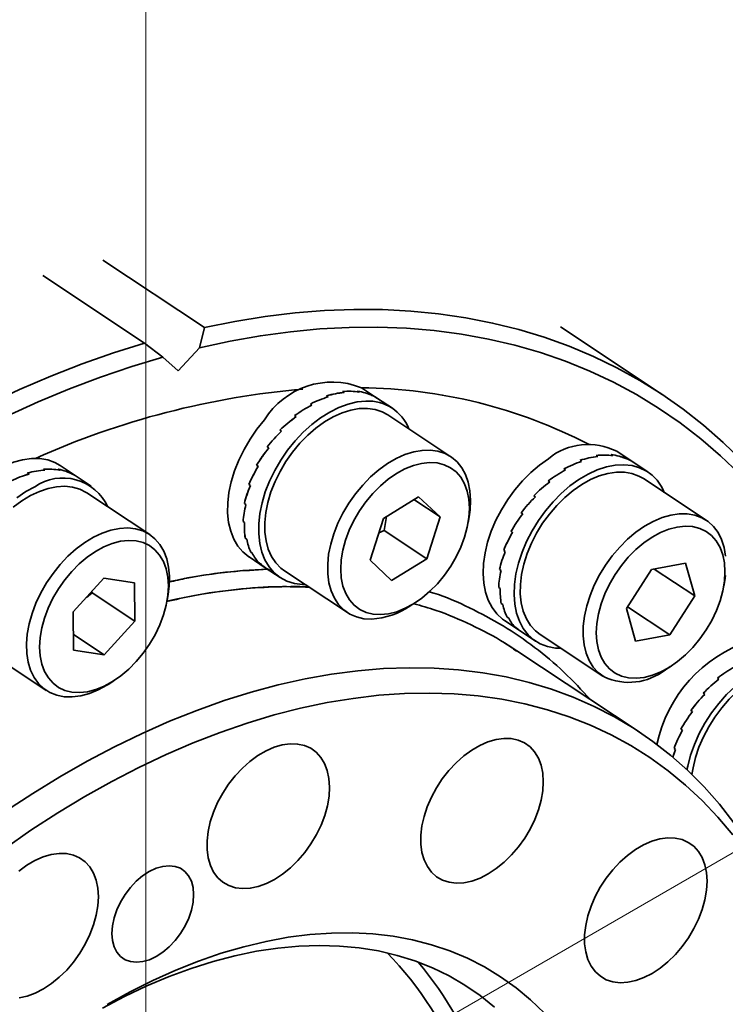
# Model space of a CAD drawing. Header units: millimetres. Extents: x -8713 to 3261, y -18743 to -8704.
# Tile 146 of 154: x 3163.22 to 3167.03, y -18291.78 to -18286.47. Entities that reach past the tile are written whole.
import ezdxf

# ---------------------------------------------------------------- set-up
doc = ezdxf.new("R2010")
doc.units = ezdxf.units.MM
doc.header["$LTSCALE"] = 10
doc.layers.add('1轮廓实线层', color=7, linetype='Continuous', lineweight=18)

msp = doc.modelspace()

# ---------------------------------------------------------------- linework, layer by layer
at = {"color": 7, "linetype": 'Continuous', "lineweight": 35}
for p, q in [((3163.6787, -18289.4825), (3163.844, -18289.5075)), ((3163.844, -18289.5075), (3163.8444, -18289.714)), ((3164.0191, -18289.6023), (3164.0244, -18289.5711)), ((3163.7046, -18290.053), (3163.7313, -18290.036))]:
    msp.add_line(p, q, dxfattribs=at)
at = {"color": 7, "linetype": 'Continuous', "lineweight": 35, "flags": 128}
for points in [[(3164.8945, -18290.6086), (3164.8915, -18290.5624), (3164.8826, -18290.5197), (3164.868, -18290.4814), (3164.8481, -18290.4482), (3164.823, -18290.4207), (3164.7933, -18290.3993), (3164.7596, -18290.3844), (3164.7224, -18290.3763), (3164.6823, -18290.3752), (3164.6401, -18290.381), (3164.5966, -18290.3937), (3164.5525, -18290.413), (3164.5086, -18290.4386), (3164.4657, -18290.47), (3164.4246, -18290.5067), (3164.386, -18290.548), (3164.3505, -18290.5932), (3164.3188, -18290.6415), (3164.2916, -18290.692), (3164.2692, -18290.7437), (3164.252, -18290.7959), (3164.2405, -18290.8475), (3164.2347, -18290.8976), (3164.2348, -18290.9454), (3164.2408, -18290.99), (3164.2525, -18291.0305), (3164.2698, -18291.0664), (3164.2924, -18291.0968), (3164.3198, -18291.1214), (3164.3516, -18291.1395), (3164.3872, -18291.151), (3164.4259, -18291.1556), (3164.4671, -18291.1533), (3164.5101, -18291.144), (3164.554, -18291.128), (3164.5981, -18291.1055), (3164.6415, -18291.0769), (3164.6836, -18291.0428), (3164.7236, -18291.0037), (3164.7608, -18290.9603), (3164.7944, -18290.9135), (3164.8239, -18290.864), (3164.8488, -18290.8128), (3164.8686, -18290.7607), (3164.883, -18290.7087), (3164.8917, -18290.6577), (3164.8945, -18290.6086)], [(3166.0464, -18290.5792), (3166.0434, -18290.5329), (3166.0345, -18290.4902), (3166.0199, -18290.452), (3165.9999, -18290.4188), (3165.9749, -18290.3912), (3165.9452, -18290.3698), (3165.9115, -18290.3549), (3165.8742, -18290.3468), (3165.8342, -18290.3457), (3165.792, -18290.3515), (3165.7485, -18290.3642), (3165.7044, -18290.3835), (3165.6605, -18290.4091), (3165.6176, -18290.4406), (3165.5765, -18290.4773), (3165.5378, -18290.5186), (3165.5024, -18290.5638), (3165.4707, -18290.612), (3165.4435, -18290.6625), (3165.4211, -18290.7143), (3165.4039, -18290.7664), (3165.3924, -18290.818), (3165.3866, -18290.8682), (3165.3867, -18290.916), (3165.3927, -18290.9605), (3165.4044, -18291.0011), (3165.4217, -18291.0369), (3165.4443, -18291.0673), (3165.4717, -18291.0919), (3165.5035, -18291.1101), (3165.5391, -18291.1216), (3165.5778, -18291.1262), (3165.619, -18291.1238), (3165.6619, -18291.1145), (3165.7059, -18291.0985), (3165.7499, -18291.076), (3165.7934, -18291.0474), (3165.8355, -18291.0133), (3165.8755, -18290.9742), (3165.9126, -18290.9309), (3165.9463, -18290.884), (3165.9758, -18290.8346), (3166.0007, -18290.7833), (3166.0205, -18290.7312), (3166.0349, -18290.6792), (3166.0436, -18290.6282), (3166.0464, -18290.5792)], [(3166.9292, -18291.1154), (3166.9261, -18291.0692), (3166.9172, -18291.0265), (3166.9027, -18290.9882), (3166.8827, -18290.955), (3166.8577, -18290.9275), (3166.828, -18290.9061), (3166.7942, -18290.8912), (3166.757, -18290.8831), (3166.7169, -18290.882), (3166.6748, -18290.8878), (3166.6312, -18290.9005), (3166.5872, -18290.9198), (3166.5433, -18290.9454), (3166.5004, -18290.9768), (3166.4592, -18291.0135), (3166.4206, -18291.0548), (3166.3851, -18291.1), (3166.3535, -18291.1483), (3166.3262, -18291.1987), (3166.3038, -18291.2505), (3166.2867, -18291.3027), (3166.2751, -18291.3543), (3166.2693, -18291.4044), (3166.2694, -18291.4522), (3166.2754, -18291.4968), (3166.2872, -18291.5373), (3166.3045, -18291.5732), (3166.327, -18291.6036), (3166.3545, -18291.6281), (3166.3862, -18291.6463), (3166.4218, -18291.6578), (3166.4606, -18291.6624), (3166.5018, -18291.6601), (3166.5447, -18291.6508), (3166.5886, -18291.6348), (3166.6327, -18291.6123), (3166.6762, -18291.5837), (3166.7183, -18291.5496), (3166.7583, -18291.5105), (3166.7954, -18291.4671), (3166.829, -18291.4203), (3166.8586, -18291.3708), (3166.8834, -18291.3196), (3166.9033, -18291.2675), (3166.9176, -18291.2155), (3166.9263, -18291.1645), (3166.9292, -18291.1154)], [(3164.1621, -18291.1878), (3164.159, -18291.15), (3164.15, -18291.1161), (3164.1353, -18291.0869), (3164.1154, -18291.0634), (3164.0907, -18291.0461), (3164.0619, -18291.0355), (3164.0299, -18291.0319), (3163.9955, -18291.0355), (3163.9596, -18291.046), (3163.9232, -18291.0632), (3163.8874, -18291.0867), (3163.853, -18291.1158), (3163.8211, -18291.1497), (3163.7924, -18291.1875), (3163.7679, -18291.2282), (3163.748, -18291.2706), (3163.7335, -18291.3136), (3163.7247, -18291.356), (3163.7217, -18291.3967), (3163.7248, -18291.4345), (3163.7338, -18291.4684), (3163.7485, -18291.4976), (3163.7685, -18291.5211), (3163.7932, -18291.5384), (3163.8219, -18291.549), (3163.8539, -18291.5526), (3163.8883, -18291.5491), (3163.9242, -18291.5385), (3163.9606, -18291.5213), (3163.9964, -18291.4978), (3164.0308, -18291.4687), (3164.0627, -18291.4348), (3164.0914, -18291.397), (3164.116, -18291.3563), (3164.1358, -18291.3139), (3164.1503, -18291.2709), (3164.1592, -18291.2285), (3164.1621, -18291.1878)]]:
    msp.add_lwpolyline(points, dxfattribs=at)
at = {"layer": '1轮廓实线层'}
for q in [(3163.9041, -18263.938), (3185.3825, -18280.3886)]:
    msp.add_line((3163.9041, -18292.7891), q, dxfattribs=at)
at = {"layer": '1轮廓实线层', "color": 7, "linetype": 'Continuous', "lineweight": 35}
for p, q in [((3163.6732, -18287.7685), (3164.2209, -18288.132)), ((3163.3491, -18287.8524), (3163.8968, -18288.2158)), ((3164.1946, -18288.2405), (3164.2209, -18288.132)), ((3166.6867, -18288.492), (3166.139, -18288.1286)), ((3163.8968, -18288.2158), (3163.9953, -18288.2921)), ((3164.0785, -18288.3647), (3164.1946, -18288.2405)), ((3163.9953, -18288.2921), (3164.0785, -18288.3647)), ((3165.1536, -18288.5142), (3165.0659, -18288.456)), ((3164.8871, -18288.5058), (3164.8787, -18288.5002)), ((3164.8788, -18288.5002), (3164.8871, -18288.5057)), ((3164.9731, -18288.4822), (3164.9647, -18288.4767)), ((3164.9732, -18288.4822), (3164.9648, -18288.4767)), ((3165.054, -18288.4801), (3165.0456, -18288.4746)), ((3165.0457, -18288.4746), (3165.054, -18288.4801)), ((3165.1262, -18288.4996), (3165.1178, -18288.494)), ((3165.1179, -18288.4941), (3165.1262, -18288.4996)), ((3165.233, -18288.5669), (3165.1536, -18288.5142)), ((3164.7996, -18288.5497), (3164.7913, -18288.5442)), ((3164.7914, -18288.5441), (3164.7997, -18288.5497)), ((3164.7147, -18288.6122), (3164.7063, -18288.6066)), ((3164.7064, -18288.6066), (3164.7147, -18288.6121)), ((3165.5479, -18288.8278), (3165.2091, -18288.6029)), ((3164.6358, -18288.6904), (3164.6275, -18288.6848)), ((3164.6275, -18288.6848), (3164.6359, -18288.6903)), ((3164.5666, -18288.781), (3164.5582, -18288.7754)), ((3164.5583, -18288.7753), (3164.5666, -18288.7809)), ((3166.3396, -18288.827), (3166.3312, -18288.8215)), ((3166.3313, -18288.8214), (3166.3397, -18288.827)), ((3166.4213, -18288.8222), (3166.413, -18288.8167)), ((3166.413, -18288.8167), (3166.4214, -18288.8222)), ((3166.5317, -18288.8579), (3166.443, -18288.799)), ((3166.4948, -18288.839), (3166.4864, -18288.8334)), ((3166.4948, -18288.839), (3166.4865, -18288.8335)), ((3163.3609, -18288.9005), (3163.3526, -18288.895)), ((3163.3526, -18288.895), (3163.361, -18288.9005)), ((3163.4409, -18288.9011), (3163.4325, -18288.8956)), ((3163.4326, -18288.8956), (3163.441, -18288.9011)), ((3163.5299, -18288.9333), (3163.4433, -18288.8758)), ((3164.5016, -18288.8743), (3164.51, -18288.8798)), ((3164.5099, -18288.8799), (3164.5016, -18288.8744)), ((3164.5016, -18288.8744), (3164.5019, -18288.8745)), ((3166.1659, -18288.8996), (3166.1575, -18288.894)), ((3166.1576, -18288.894), (3166.1659, -18288.8995)), ((3166.2532, -18288.8532), (3166.2448, -18288.8476)), ((3166.2449, -18288.8476), (3166.2533, -18288.8531)), ((3166.61, -18288.9099), (3166.5317, -18288.8579)), ((3163.267, -18288.9158), (3163.2754, -18288.9214)), ((3163.2753, -18288.9214), (3163.267, -18288.9159)), ((3163.5118, -18288.9232), (3163.5034, -18288.9177)), ((3163.5035, -18288.9177), (3163.5118, -18288.9233)), ((3163.6103, -18288.9867), (3163.5299, -18288.9333)), ((3166.925, -18289.1708), (3166.5862, -18288.9459)), ((3164.4684, -18288.983), (3164.46, -18288.9774)), ((3164.46, -18288.9774), (3164.4602, -18288.9774)), ((3164.4601, -18288.9773), (3164.4684, -18288.9829)), ((3166.0814, -18288.9641), (3166.0731, -18288.9586)), ((3166.0732, -18288.9585), (3166.0815, -18288.9641)), ((3163.9253, -18289.2475), (3163.5865, -18289.0227)), ((3165.1853, -18289.1605), (3165.3743, -18289.0439)), ((3165.3743, -18289.0439), (3165.4907, -18289.1527)), ((3165.9953, -18289.0385), (3166.0037, -18289.044)), ((3166.0036, -18289.0441), (3165.9953, -18289.0386)), ((3164.4354, -18289.0799), (3164.4438, -18289.0855)), ((3164.4437, -18289.0856), (3164.4354, -18289.08)), ((3164.4354, -18289.08), (3164.4355, -18289.08)), ((3165.3497, -18289.0591), (3165.4907, -18289.1527)), ((3165.1128, -18289.3859), (3165.1853, -18289.1605)), ((3165.1892, -18289.2262), (3165.2023, -18289.15)), ((3165.4907, -18289.1527), (3165.4182, -18289.3781)), ((3165.6418, -18289.1825), (3165.6471, -18289.1513)), ((3165.9358, -18289.136), (3165.9274, -18289.1304)), ((3165.9274, -18289.1304), (3165.9298, -18289.1319)), ((3165.9275, -18289.1303), (3165.9358, -18289.1359)), ((3164.4287, -18289.1777), (3164.4288, -18289.1776)), ((3164.4287, -18289.1776), (3164.4371, -18289.1831)), ((3164.4371, -18289.1832), (3164.4287, -18289.1777)), ((3164.4403, -18289.2661), (3164.4487, -18289.2716)), ((3164.4404, -18289.2662), (3164.4404, -18289.2661)), ((3164.4487, -18289.2717), (3164.4404, -18289.2662)), ((3165.1604, -18289.2378), (3165.1892, -18289.2262)), ((3165.1892, -18289.2262), (3165.4182, -18289.3781)), ((3165.8809, -18289.2357), (3165.8725, -18289.2301)), ((3165.8725, -18289.2301), (3165.8728, -18289.2302)), ((3165.8726, -18289.23), (3165.8809, -18289.2356)), ((3164.4608, -18289.3679), (3164.5485, -18289.4261)), ((3164.4697, -18289.3415), (3164.4781, -18289.3471)), ((3164.4781, -18289.3471), (3164.4697, -18289.3416)), ((3164.4697, -18289.3416), (3164.4698, -18289.3416)), ((3165.8414, -18289.3389), (3165.833, -18289.3334)), ((3165.833, -18289.3334), (3165.8332, -18289.3334)), ((3165.8331, -18289.3333), (3165.8414, -18289.3388)), ((3164.5156, -18289.4006), (3164.5239, -18289.4062)), ((3164.524, -18289.4062), (3164.5156, -18289.4007)), ((3164.5156, -18289.4007), (3164.5156, -18289.4007)), ((3164.5485, -18289.4261), (3164.6279, -18289.4788)), ((3165.2292, -18289.4947), (3165.1128, -18289.3859)), ((3165.4182, -18289.3781), (3165.2292, -18289.4947)), ((3166.629, -18289.4362), (3166.8133, -18289.4023)), ((3166.8133, -18289.4023), (3166.8631, -18289.5784)), ((3164.6518, -18289.4428), (3164.9906, -18289.6677)), ((3165.8106, -18289.4356), (3165.8107, -18289.4355)), ((3165.8106, -18289.4355), (3165.819, -18289.441)), ((3165.8189, -18289.4411), (3165.8106, -18289.4356)), ((3166.4945, -18289.6462), (3166.629, -18289.4362)), ((3166.6445, -18289.4333), (3166.8631, -18289.5784)), ((3163.5137, -18289.6641), (3163.6787, -18289.4825)), ((3165.8062, -18289.5322), (3165.8146, -18289.5378)), ((3165.8146, -18289.5379), (3165.8062, -18289.5323)), ((3165.8062, -18289.5323), (3165.8063, -18289.5323)), ((3167.0188, -18289.5255), (3167.0241, -18289.4943)), ((3163.5848, -18289.5859), (3163.6155, -18289.5621)), ((3163.6155, -18289.5621), (3163.6143, -18289.5533)), ((3163.6155, -18289.5621), (3163.8444, -18289.714)), ((3166.8631, -18289.5784), (3166.7285, -18289.7883)), ((3165.3272, -18289.6333), (3165.3539, -18289.6163)), ((3165.8201, -18289.6193), (3165.8284, -18289.6249)), ((3165.8285, -18289.6249), (3165.8201, -18289.6194)), ((3165.8201, -18289.6194), (3165.8202, -18289.6194)), ((3166.5004, -18289.6369), (3166.7285, -18289.7883)), ((3163.5142, -18289.8706), (3163.5137, -18289.6641)), ((3166.5443, -18289.8222), (3166.4945, -18289.6462)), ((3163.8444, -18289.714), (3163.6795, -18289.8955)), ((3165.8378, -18289.7109), (3165.9265, -18289.7698)), ((3165.8516, -18289.6929), (3165.86, -18289.6984)), ((3165.86, -18289.6985), (3165.8517, -18289.6929)), ((3165.8517, -18289.6929), (3165.8517, -18289.6929)), ((3163.514, -18289.7857), (3163.6795, -18289.8955)), ((3165.8994, -18289.7497), (3165.9078, -18289.7553)), ((3165.9078, -18289.7553), (3165.8995, -18289.7498)), ((3165.8995, -18289.7498), (3165.8995, -18289.7498)), ((3165.9266, -18289.7698), (3166.0049, -18289.8218)), ((3166.0288, -18289.7858), (3166.3676, -18290.0107)), ((3166.7285, -18289.7883), (3166.5443, -18289.8222)), ((3163.0291, -18289.8626), (3163.3679, -18290.0874)), ((3163.6795, -18289.8955), (3163.5142, -18289.8706)), ((3166.5627, -18290.3108), (3165.9036, -18289.8734)), ((3166.5627, -18290.3108), (3165.9036, -18289.8734)), ((3166.7043, -18289.9763), (3166.731, -18289.9593)), ((3166.9931, -18290.0269), (3166.9847, -18290.0213)), ((3166.9848, -18290.0213), (3166.9931, -18290.0268)), ((3166.9163, -18290.1085), (3166.9079, -18290.103)), ((3166.908, -18290.1029), (3166.9164, -18290.1085)), ((3166.8416, -18290.196), (3166.85, -18290.2015)), ((3166.8499, -18290.2016), (3166.8416, -18290.1961)), ((3166.8416, -18290.1961), (3166.8428, -18290.1967)), ((3166.7969, -18290.302), (3166.7885, -18290.2965)), ((3166.7885, -18290.2965), (3166.7888, -18290.2965)), ((3166.7886, -18290.2964), (3166.7969, -18290.3019)), ((3166.7594, -18290.4053), (3166.751, -18290.3998)), ((3166.751, -18290.3998), (3166.7512, -18290.3998)), ((3166.7511, -18290.3997), (3166.7594, -18290.4053))]:
    msp.add_line(p, q, dxfattribs=at)
at = {"layer": '1轮廓实线层', "color": 7, "linetype": 'Continuous', "lineweight": 35, "flags": 128}
for points in [[(3164.2209, -18288.132), (3164.385, -18288.0989), (3164.5477, -18288.0726), (3164.7087, -18288.0531), (3164.8678, -18288.0404), (3165.0249, -18288.0346), (3165.1797, -18288.0356), (3165.3321, -18288.0434), (3165.4819, -18288.058), (3165.6289, -18288.0794), (3165.773, -18288.1076), (3165.9139, -18288.1426), (3166.0516, -18288.1842), (3166.1858, -18288.2325), (3166.3165, -18288.2875), (3166.4434, -18288.3489), (3166.5664, -18288.4168), (3166.6853, -18288.4911), (3166.8001, -18288.5717), (3166.9106, -18288.6586), (3167.0166, -18288.7515), (3167.1181, -18288.8504)], [(3167.1034, -18288.9204), (3167.0013, -18288.8227), (3166.8947, -18288.731), (3166.7835, -18288.6455), (3166.6681, -18288.5663), (3166.5484, -18288.4935), (3166.4248, -18288.4271), (3166.2972, -18288.3672), (3166.1659, -18288.3139), (3166.031, -18288.2673), (3165.8927, -18288.2275), (3165.7511, -18288.1944), (3165.6064, -18288.1681), (3165.4588, -18288.1487), (3165.3085, -18288.1361), (3165.1556, -18288.1304), (3165.0003, -18288.1316), (3164.8428, -18288.1397), (3164.6833, -18288.1546), (3164.522, -18288.1764), (3164.359, -18288.2051), (3164.1946, -18288.2405)], [(3161.0843, -18289.94), (3161.2399, -18289.7947), (3161.3978, -18289.6541), (3161.5576, -18289.5185), (3161.7192, -18289.388), (3161.8824, -18289.2627), (3162.0471, -18289.1428), (3162.213, -18289.0285), (3162.38, -18288.9198), (3162.5477, -18288.817), (3162.7162, -18288.72), (3162.8851, -18288.6291), (3163.0542, -18288.5444), (3163.2234, -18288.4658), (3163.3925, -18288.3936), (3163.5612, -18288.3278), (3163.7294, -18288.2685), (3163.8968, -18288.2158)], [(3163.9953, -18288.2921), (3163.8284, -18288.3423), (3163.6608, -18288.3992), (3163.4925, -18288.4627), (3163.3238, -18288.5326), (3163.1549, -18288.609), (3162.986, -18288.6916), (3162.8173, -18288.7805), (3162.649, -18288.8755), (3162.4812, -18288.9765), (3162.3143, -18289.0834), (3162.1484, -18289.1961), (3161.9836, -18289.3143), (3161.8203, -18289.4381), (3161.6585, -18289.5671), (3161.4985, -18289.7014), (3161.3405, -18289.8406), (3161.1846, -18289.9848), (3161.0311, -18290.1336)], [(3164.7643, -18289.5175), (3164.7486, -18289.5171), (3164.7053, -18289.5113), (3164.6652, -18289.4987), (3164.6288, -18289.4794), (3164.5966, -18289.4537), (3164.5691, -18289.4219), (3164.5467, -18289.3846), (3164.5297, -18289.3421), (3164.5183, -18289.2952), (3164.5127, -18289.2445), (3164.513, -18289.1906), (3164.5191, -18289.1344), (3164.531, -18289.0766), (3164.5485, -18289.0181), (3164.5713, -18288.9596), (3164.5992, -18288.9021), (3164.6318, -18288.8462), (3164.6685, -18288.7928), (3164.709, -18288.7426), (3164.7525, -18288.6964), (3164.7985, -18288.6547), (3164.8464, -18288.6182), (3164.8955, -18288.5874), (3164.945, -18288.5628), (3164.9944, -18288.5445), (3165.0428, -18288.533), (3165.0897, -18288.5284)], [(3164.6518, -18289.4428), (3164.6327, -18289.4284), (3164.6049, -18289.3999), (3164.582, -18289.3656), (3164.5644, -18289.3261), (3164.5524, -18289.282), (3164.5461, -18289.234), (3164.5456, -18289.1828), (3164.551, -18289.1292), (3164.5621, -18289.074), (3164.5788, -18289.018), (3164.6008, -18288.962), (3164.6279, -18288.907), (3164.6595, -18288.8537), (3164.6952, -18288.803), (3164.7345, -18288.7557), (3164.7767, -18288.7123), (3164.8213, -18288.6737), (3164.8676, -18288.6404), (3164.9148, -18288.6129), (3164.9622, -18288.5916), (3165.0091, -18288.5768), (3165.0549, -18288.5688), (3165.0988, -18288.5677), (3165.1401, -18288.5735), (3165.1782, -18288.5861), (3165.2091, -18288.6029)], [(3164.5439, -18288.6294), (3164.5033, -18288.6794), (3164.4664, -18288.7327), (3164.4336, -18288.7884), (3164.4055, -18288.8459), (3164.3824, -18288.9044), (3164.3646, -18288.9629), (3164.3524, -18289.0208), (3164.346, -18289.0771), (3164.3455, -18289.131), (3164.3508, -18289.182), (3164.3619, -18289.2291), (3164.3787, -18289.2717), (3164.4008, -18289.3094), (3164.4281, -18289.3414), (3164.46, -18289.3674), (3164.4608, -18289.3679)], [(3163.4433, -18288.8758), (3163.4149, -18288.8599), (3163.3756, -18288.8456), (3163.333, -18288.8382), (3163.2877, -18288.8378), (3163.2404, -18288.8442), (3163.1916, -18288.8576), (3163.1422, -18288.8775), (3163.0927, -18288.9039), (3163.0439, -18288.9362), (3162.9964, -18288.9741), (3162.951, -18289.017), (3162.9082, -18289.0644), (3162.8687, -18289.1155), (3162.833, -18289.1696), (3162.8017, -18289.226)], [(3165.1226, -18289.7032), (3165.0799, -18289.7008), (3165.0401, -18289.6916), (3165.0038, -18289.6757), (3164.9715, -18289.6533), (3164.9437, -18289.6247), (3164.9208, -18289.5904), (3164.9033, -18289.551), (3164.8912, -18289.5069), (3164.8849, -18289.4589), (3164.8845, -18289.4077), (3164.8898, -18289.3541), (3164.9009, -18289.2988), (3164.9176, -18289.2428), (3164.9397, -18289.1869), (3164.9667, -18289.1318), (3164.9983, -18289.0786), (3165.034, -18289.0279), (3165.0733, -18288.9805), (3165.1156, -18288.9372), (3165.1601, -18288.8986), (3165.2064, -18288.8653), (3165.2536, -18288.8377), (3165.301, -18288.8164), (3165.348, -18288.8017), (3165.3937, -18288.7937), (3165.4376, -18288.7925), (3165.4789, -18288.7983), (3165.517, -18288.8109), (3165.5514, -18288.8301), (3165.5815, -18288.8557), (3165.6069, -18288.8872), (3165.6271, -18288.9241), (3165.642, -18288.966), (3165.6511, -18289.0121), (3165.6545, -18289.0618), (3165.6521, -18289.1143), (3165.6471, -18289.1513)], [(3166.074, -18288.8386), (3166.0256, -18288.8731), (3165.9788, -18288.9129), (3165.9343, -18288.9576), (3165.8927, -18289.0064), (3165.8546, -18289.0587), (3165.8204, -18289.1138), (3165.7908, -18289.1708), (3165.7661, -18289.2291), (3165.7466, -18289.2877), (3165.7327, -18289.3458), (3165.7245, -18289.4027), (3165.7221, -18289.4575), (3165.7256, -18289.5094), (3165.7349, -18289.5578), (3165.7499, -18289.6019), (3165.7704, -18289.6412), (3165.7961, -18289.675), (3165.8266, -18289.703), (3165.8378, -18289.7109)], [(3165.1697, -18289.6792), (3165.2127, -18289.6746), (3165.2572, -18289.6631), (3165.3025, -18289.6448), (3165.3478, -18289.6202), (3165.3922, -18289.5895), (3165.4352, -18289.5533), (3165.4758, -18289.5123), (3165.5135, -18289.4671), (3165.5475, -18289.4186), (3165.5773, -18289.3674), (3165.6024, -18289.3146), (3165.6224, -18289.2611), (3165.6369, -18289.2076), (3165.6456, -18289.1553), (3165.6485, -18289.1048), (3165.6454, -18289.0572), (3165.6365, -18289.0132), (3165.6218, -18288.9736), (3165.6017, -18288.9391), (3165.5764, -18288.9102), (3165.5464, -18288.8874), (3165.5122, -18288.8712), (3165.4745, -18288.8618), (3165.4337, -18288.8594), (3165.3908, -18288.8639), (3165.3462, -18288.8754), (3165.301, -18288.8937), (3165.2557, -18288.9184), (3165.2113, -18288.9491), (3165.1683, -18288.9852), (3165.1277, -18289.0262), (3165.09, -18289.0714), (3165.056, -18289.12), (3165.0262, -18289.1711), (3165.001, -18289.2239), (3164.9811, -18289.2775), (3164.9666, -18289.3309), (3164.9578, -18289.3833), (3164.955, -18289.4337), (3164.958, -18289.4813), (3164.967, -18289.5253), (3164.9817, -18289.5649), (3165.0018, -18289.5995), (3165.0271, -18289.6284), (3165.0571, -18289.6511), (3165.0912, -18289.6673), (3165.129, -18289.6768), (3165.1697, -18289.6792)], [(3166.1413, -18289.8605), (3166.1118, -18289.859), (3166.0694, -18289.8511), (3166.0304, -18289.8364), (3165.9953, -18289.815), (3165.9645, -18289.7874), (3165.9386, -18289.7538), (3165.9179, -18289.7148), (3165.9026, -18289.6709), (3165.893, -18289.6227), (3165.8892, -18289.5709), (3165.8913, -18289.5163), (3165.8992, -18289.4595), (3165.9129, -18289.4014), (3165.9321, -18289.3428), (3165.9566, -18289.2845), (3165.986, -18289.2274), (3166.0199, -18289.1722), (3166.0578, -18289.1197), (3166.0993, -18289.0707), (3166.1437, -18289.0258), (3166.1904, -18288.9857), (3166.2387, -18288.951), (3166.288, -18288.9221), (3166.3375, -18288.8993), (3166.3867, -18288.8832), (3166.4347, -18288.8738), (3166.4809, -18288.8713), (3166.5247, -18288.8758), (3166.5655, -18288.8871), (3166.6026, -18288.9052), (3166.6026, -18288.9052)], [(3166.0288, -18289.7858), (3166.0041, -18289.7665), (3165.9772, -18289.7369), (3165.9553, -18289.7016), (3165.9388, -18289.6612), (3165.9278, -18289.6163), (3165.9226, -18289.5677), (3165.9232, -18289.5159), (3165.9297, -18289.4619), (3165.9419, -18289.4065), (3165.9596, -18289.3504), (3165.9826, -18289.2946), (3166.0105, -18289.2398), (3166.0429, -18289.187), (3166.0794, -18289.1369), (3166.1192, -18289.0902), (3166.162, -18289.0477), (3166.2069, -18289.0101), (3166.2534, -18288.9778), (3166.3007, -18288.9514), (3166.3481, -18288.9313), (3166.3949, -18288.9178), (3166.4403, -18288.9111), (3166.4838, -18288.9113), (3166.5245, -18288.9183), (3166.562, -18288.9322), (3166.5862, -18288.9459)], [(3163.1902, -18289.1003), (3163.2361, -18289.066), (3163.2832, -18289.0373), (3163.3307, -18289.0148), (3163.3777, -18288.9988), (3163.4238, -18288.9895), (3163.4681, -18288.9871), (3163.5099, -18288.9916), (3163.5487, -18289.0029), (3163.5838, -18289.0209), (3163.5865, -18289.0227)], [(3163.2086, -18289.0488), (3163.2574, -18289.0162), (3163.3069, -18288.9895)], [(3166.3744, -18290.015), (3166.3429, -18289.9914), (3166.3161, -18289.9617), (3166.2942, -18289.9264), (3166.2776, -18289.886), (3166.2666, -18289.8412), (3166.2614, -18289.7925), (3166.2621, -18289.7408), (3166.2685, -18289.6868), (3166.2807, -18289.6313), (3166.2984, -18289.5753), (3166.3214, -18289.5194), (3166.3493, -18289.4647), (3166.3817, -18289.4118), (3166.4182, -18289.3617), (3166.4581, -18289.3151), (3166.5008, -18289.2726), (3166.5458, -18289.2349), (3166.5922, -18289.2026), (3166.6395, -18289.1763), (3166.6869, -18289.1562), (3166.7337, -18289.1427), (3166.7791, -18289.1359), (3166.8226, -18289.1361), (3166.8633, -18289.1432), (3166.9008, -18289.157), (3166.9344, -18289.1774), (3166.9637, -18289.2041), (3166.9881, -18289.2367), (3167.0074, -18289.2746), (3167.0212, -18289.3173), (3167.0293, -18289.3641)], [(3163.6474, -18290.0848), (3163.6001, -18290.1041), (3163.5534, -18290.1167), (3163.5082, -18290.1226), (3163.4651, -18290.1216), (3163.4247, -18290.1136), (3163.3876, -18290.0989), (3163.3545, -18290.0777), (3163.3259, -18290.0503), (3163.3021, -18290.017), (3163.2835, -18289.9785), (3163.2704, -18289.9352), (3163.263, -18289.8879), (3163.2615, -18289.8372), (3163.2657, -18289.784), (3163.2758, -18289.729), (3163.2914, -18289.6731), (3163.3125, -18289.617), (3163.3386, -18289.5618), (3163.3694, -18289.5081), (3163.4044, -18289.4569), (3163.443, -18289.4088), (3163.4848, -18289.3647), (3163.529, -18289.3252), (3163.575, -18289.2908), (3163.622, -18289.2622), (3163.6695, -18289.2397), (3163.7166, -18289.2237), (3163.7626, -18289.2144), (3163.8069, -18289.212), (3163.8487, -18289.2165), (3163.8875, -18289.2278), (3163.9226, -18289.2458), (3163.9536, -18289.2702), (3163.9799, -18289.3006), (3164.0011, -18289.3365), (3164.017, -18289.3775), (3164.0272, -18289.4229), (3164.0317, -18289.472), (3164.0303, -18289.524), (3164.0244, -18289.5711)], [(3166.4341, -18289.9941), (3166.4683, -18290.0103), (3166.5061, -18290.0197), (3166.5468, -18290.0222), (3166.5898, -18290.0176), (3166.6343, -18290.0061), (3166.6795, -18289.9878), (3166.7248, -18289.9632), (3166.7693, -18289.9325), (3166.8122, -18289.8963), (3166.8528, -18289.8553), (3166.8905, -18289.8101), (3166.9245, -18289.7616), (3166.9544, -18289.7104), (3166.9795, -18289.6576), (3166.9995, -18289.6041), (3167.0139, -18289.5506), (3167.0227, -18289.4982), (3167.0256, -18289.4478), (3167.0225, -18289.4002), (3167.0135, -18289.3562), (3166.9989, -18289.3166), (3166.9787, -18289.2821), (3166.9534, -18289.2532), (3166.9234, -18289.2304), (3166.8893, -18289.2142), (3166.8515, -18289.2048), (3166.8108, -18289.2024), (3166.7678, -18289.2069), (3166.7233, -18289.2184), (3166.678, -18289.2367), (3166.6328, -18289.2614), (3166.5883, -18289.2921), (3166.5454, -18289.3282), (3166.5047, -18289.3692), (3166.4671, -18289.4144), (3166.433, -18289.463), (3166.4032, -18289.5141), (3166.3781, -18289.5669), (3166.3581, -18289.6205), (3166.3436, -18289.6739), (3166.3349, -18289.7263), (3166.332, -18289.7767), (3166.3351, -18289.8243), (3166.344, -18289.8683), (3166.3587, -18289.9079), (3166.3789, -18289.9425), (3166.4041, -18289.9714), (3166.4341, -18289.9941)], [(3163.6799, -18290.0646), (3163.7251, -18290.0399), (3163.7696, -18290.0092), (3163.8125, -18289.9731), (3163.8531, -18289.932), (3163.8908, -18289.8869), (3163.9248, -18289.8383), (3163.9547, -18289.7872), (3163.9798, -18289.7344), (3163.9998, -18289.6808), (3164.0142, -18289.6274), (3164.023, -18289.575), (3164.0259, -18289.5246), (3164.0228, -18289.477), (3164.0138, -18289.433), (3163.9992, -18289.3934), (3163.979, -18289.3588), (3163.9537, -18289.3299), (3163.9238, -18289.3072), (3163.8896, -18289.2909), (3163.8518, -18289.2815), (3163.8111, -18289.2791), (3163.7681, -18289.2837), (3163.7236, -18289.2952), (3163.6783, -18289.3134), (3163.6331, -18289.3381), (3163.5886, -18289.3688), (3163.5457, -18289.405), (3163.505, -18289.446), (3163.4674, -18289.4912), (3163.4333, -18289.5397), (3163.4035, -18289.5908), (3163.3784, -18289.6436), (3163.3584, -18289.6972), (3163.3439, -18289.7507), (3163.3352, -18289.803), (3163.3323, -18289.8535), (3163.3354, -18289.9011), (3163.3443, -18289.9451), (3163.359, -18289.9847), (3163.3792, -18290.0192), (3163.4044, -18290.0481), (3163.4344, -18290.0709), (3163.4686, -18290.0871), (3163.5064, -18290.0965), (3163.5471, -18290.0989), (3163.5901, -18290.0944), (3163.6346, -18290.0828), (3163.6799, -18290.0646)], [(3167.028, -18289.4674), (3167.0241, -18289.4943)], [(3165.9036, -18289.8734), (3165.8763, -18289.8556), (3165.8373, -18289.8313)], [(3166.8207, -18290.5149), (3166.8247, -18290.495), (3166.8401, -18290.4366), (3166.861, -18290.378), (3166.887, -18290.32), (3166.9179, -18290.2634), (3166.9531, -18290.209), (3166.9922, -18290.1575), (3167.0347, -18290.1097), (3167.0798, -18290.0663), (3167.1271, -18290.0278), (3167.1758, -18289.9948), (3167.2252, -18289.9678), (3167.2747, -18289.9471), (3167.3236, -18289.933), (3167.3711, -18289.9258), (3167.4167, -18289.9255), (3167.4596, -18289.9321), (3167.4993, -18289.9456), (3167.5352, -18289.9657), (3167.5668, -18289.9922), (3167.5937, -18290.0247), (3167.6154, -18290.0627)], [(3163.149, -18290.7389), (3163.2947, -18290.6429), (3163.4414, -18290.5529), (3163.5887, -18290.4688), (3163.7364, -18290.3908), (3163.8842, -18290.3191), (3164.0321, -18290.2537), (3164.1797, -18290.1948), (3164.3267, -18290.1425), (3164.473, -18290.0968), (3164.6184, -18290.0577), (3164.7626, -18290.0255), (3164.9053, -18290.0001), (3165.0465, -18289.9815), (3165.1857, -18289.9698), (3165.3229, -18289.965), (3165.4578, -18289.9671), (3165.5902, -18289.9761), (3165.7198, -18289.992), (3165.8466, -18290.0148), (3165.9703, -18290.0444), (3166.0906, -18290.0808), (3166.2075, -18290.124), (3166.3207, -18290.1737), (3166.43, -18290.2301), (3166.5354, -18290.293), (3166.6365, -18290.3623), (3166.7333, -18290.4378), (3166.8256, -18290.5195), (3166.9133, -18290.6073), (3166.9962, -18290.701), (3167.0742, -18290.8004)], [(3163.149, -18290.7389), (3163.2947, -18290.6429), (3163.4414, -18290.5529), (3163.5887, -18290.4688), (3163.7364, -18290.3908), (3163.8842, -18290.3191), (3164.0321, -18290.2537), (3164.1797, -18290.1948), (3164.3267, -18290.1425), (3164.473, -18290.0968), (3164.6184, -18290.0577), (3164.7626, -18290.0255), (3164.9053, -18290.0001), (3165.0465, -18289.9815), (3165.1857, -18289.9698), (3165.3229, -18289.965), (3165.4578, -18289.9671), (3165.5902, -18289.9761), (3165.7198, -18289.992), (3165.8466, -18290.0148), (3165.9703, -18290.0444), (3166.0906, -18290.0808), (3166.2075, -18290.124), (3166.3207, -18290.1737), (3166.43, -18290.2301), (3166.5354, -18290.293), (3166.6365, -18290.3623), (3166.7333, -18290.4378), (3166.8256, -18290.5195), (3166.9133, -18290.6073), (3166.9962, -18290.701), (3167.0742, -18290.8004)], [(3166.8477, -18290.541), (3166.8533, -18290.5052), (3166.8666, -18290.4495), (3166.8853, -18290.3934), (3166.9092, -18290.3377), (3166.938, -18290.2833), (3166.9713, -18290.2309), (3167.0084, -18290.1814), (3167.0488, -18290.1354), (3167.0921, -18290.0938), (3167.1373, -18290.0571), (3167.184, -18290.0259), (3167.2314, -18290.0007), (3167.2787, -18289.9818), (3167.3253, -18289.9695), (3167.3704, -18289.9641), (3167.4134, -18289.9656), (3167.4536, -18289.9739), (3167.4904, -18289.989), (3167.5079, -18289.9994)], [(3163.7046, -18290.053), (3163.6948, -18290.0591), (3163.6474, -18290.0848)], [(3167.0678, -18290.8648), (3166.9878, -18290.7697), (3166.9029, -18290.6806), (3166.8134, -18290.5973), (3166.7194, -18290.5202), (3166.6209, -18290.4493), (3166.5183, -18290.3847), (3166.4116, -18290.3265), (3166.301, -18290.2749), (3166.1866, -18290.2299), (3166.0688, -18290.1915), (3165.9475, -18290.1599), (3165.8231, -18290.1351), (3165.6958, -18290.1171), (3165.5657, -18290.1059), (3165.433, -18290.1017), (3165.298, -18290.1043), (3165.1609, -18290.1137), (3165.0218, -18290.1301), (3164.881, -18290.1532), (3164.7388, -18290.1832), (3164.5953, -18290.2199), (3164.4508, -18290.2633), (3164.3055, -18290.3134), (3164.1596, -18290.3699), (3164.0134, -18290.433), (3163.8671, -18290.5024), (3163.7209, -18290.578), (3163.5751, -18290.6597), (3163.4299, -18290.7475), (3163.2854, -18290.8411), (3163.1421, -18290.9404)], [(3167.0678, -18290.8648), (3166.9878, -18290.7697), (3166.9029, -18290.6806), (3166.8134, -18290.5973), (3166.7194, -18290.5202), (3166.6209, -18290.4493), (3166.5183, -18290.3847), (3166.4116, -18290.3265), (3166.301, -18290.2749), (3166.1866, -18290.2299), (3166.0688, -18290.1915), (3165.9475, -18290.1599), (3165.8231, -18290.1351), (3165.6958, -18290.1171), (3165.5657, -18290.1059), (3165.433, -18290.1017), (3165.298, -18290.1043), (3165.1609, -18290.1137), (3165.0218, -18290.1301), (3164.881, -18290.1532), (3164.7388, -18290.1832), (3164.5953, -18290.2199), (3164.4508, -18290.2633), (3164.3055, -18290.3134), (3164.1596, -18290.3699), (3164.0134, -18290.433), (3163.8671, -18290.5024), (3163.7209, -18290.578), (3163.5751, -18290.6597), (3163.4299, -18290.7475), (3163.2854, -18290.8411), (3163.1421, -18290.9404)], [(3164.8945, -18290.6086), (3164.8915, -18290.5624), (3164.8826, -18290.5197), (3164.868, -18290.4814), (3164.8481, -18290.4482), (3164.823, -18290.4207), (3164.7933, -18290.3993), (3164.7596, -18290.3844), (3164.7224, -18290.3763), (3164.6823, -18290.3752), (3164.6401, -18290.381), (3164.5966, -18290.3937), (3164.5525, -18290.413), (3164.5086, -18290.4386), (3164.4657, -18290.47), (3164.4246, -18290.5067), (3164.386, -18290.548), (3164.3505, -18290.5932), (3164.3188, -18290.6415), (3164.2916, -18290.692), (3164.2692, -18290.7437), (3164.252, -18290.7959), (3164.2405, -18290.8475), (3164.2347, -18290.8976), (3164.2348, -18290.9454), (3164.2408, -18290.99), (3164.2525, -18291.0305), (3164.2698, -18291.0664), (3164.2924, -18291.0968), (3164.3198, -18291.1214), (3164.3516, -18291.1395), (3164.3872, -18291.151), (3164.4259, -18291.1556), (3164.4671, -18291.1533), (3164.5101, -18291.144), (3164.554, -18291.128), (3164.5981, -18291.1055), (3164.6415, -18291.0769), (3164.6836, -18291.0428), (3164.7236, -18291.0037), (3164.7608, -18290.9603), (3164.7944, -18290.9135), (3164.8239, -18290.864), (3164.8488, -18290.8128), (3164.8686, -18290.7607), (3164.883, -18290.7087), (3164.8917, -18290.6577), (3164.8945, -18290.6086)], [(3166.0464, -18290.5792), (3166.0434, -18290.5329), (3166.0345, -18290.4902), (3166.0199, -18290.452), (3165.9999, -18290.4188), (3165.9749, -18290.3912), (3165.9452, -18290.3698), (3165.9115, -18290.3549), (3165.8742, -18290.3468), (3165.8342, -18290.3457), (3165.792, -18290.3515), (3165.7485, -18290.3642), (3165.7044, -18290.3835), (3165.6605, -18290.4091), (3165.6176, -18290.4406), (3165.5765, -18290.4773), (3165.5378, -18290.5186), (3165.5024, -18290.5638), (3165.4707, -18290.612), (3165.4435, -18290.6625), (3165.4211, -18290.7143), (3165.4039, -18290.7664), (3165.3924, -18290.818), (3165.3866, -18290.8682), (3165.3867, -18290.916), (3165.3927, -18290.9605), (3165.4044, -18291.0011), (3165.4217, -18291.0369), (3165.4443, -18291.0673), (3165.4717, -18291.0919), (3165.5035, -18291.1101), (3165.5391, -18291.1216), (3165.5778, -18291.1262), (3165.619, -18291.1238), (3165.6619, -18291.1145), (3165.7059, -18291.0985), (3165.7499, -18291.076), (3165.7934, -18291.0474), (3165.8355, -18291.0133), (3165.8755, -18290.9742), (3165.9126, -18290.9309), (3165.9463, -18290.884), (3165.9758, -18290.8346), (3166.0007, -18290.7833), (3166.0205, -18290.7312), (3166.0349, -18290.6792), (3166.0436, -18290.6282), (3166.0464, -18290.5792)], [(3166.9292, -18291.1154), (3166.9261, -18291.0692), (3166.9172, -18291.0265), (3166.9027, -18290.9882), (3166.8827, -18290.955), (3166.8577, -18290.9275), (3166.828, -18290.9061), (3166.7942, -18290.8912), (3166.757, -18290.8831), (3166.7169, -18290.882), (3166.6748, -18290.8878), (3166.6312, -18290.9005), (3166.5872, -18290.9198), (3166.5433, -18290.9454), (3166.5004, -18290.9768), (3166.4592, -18291.0135), (3166.4206, -18291.0548), (3166.3851, -18291.1), (3166.3535, -18291.1483), (3166.3262, -18291.1987), (3166.3038, -18291.2505), (3166.2867, -18291.3027), (3166.2751, -18291.3543), (3166.2693, -18291.4044), (3166.2694, -18291.4522), (3166.2754, -18291.4968), (3166.2872, -18291.5373), (3166.3045, -18291.5732), (3166.327, -18291.6036), (3166.3545, -18291.6281), (3166.3862, -18291.6463), (3166.4218, -18291.6578), (3166.4606, -18291.6624), (3166.5018, -18291.6601), (3166.5447, -18291.6508), (3166.5886, -18291.6348), (3166.6327, -18291.6123), (3166.6762, -18291.5837), (3166.7183, -18291.5496), (3166.7583, -18291.5105), (3166.7954, -18291.4671), (3166.829, -18291.4203), (3166.8586, -18291.3708), (3166.8834, -18291.3196), (3166.9033, -18291.2675), (3166.9176, -18291.2155), (3166.9263, -18291.1645), (3166.9292, -18291.1154)], [(3163.6489, -18291.1994), (3163.6458, -18291.1531), (3163.6369, -18291.1104), (3163.6224, -18291.0722), (3163.6024, -18291.0389), (3163.5774, -18291.0114), (3163.5477, -18290.99), (3163.5139, -18290.9751), (3163.4767, -18290.967), (3163.4366, -18290.9659), (3163.3945, -18290.9717), (3163.3509, -18290.9844), (3163.3069, -18291.0037), (3163.263, -18291.0293), (3163.2201, -18291.0608)], [(3163.6489, -18291.1994), (3163.6458, -18291.1531), (3163.6369, -18291.1104), (3163.6224, -18291.0722), (3163.6024, -18291.0389), (3163.5774, -18291.0114), (3163.5477, -18290.99), (3163.5139, -18290.9751), (3163.4767, -18290.967), (3163.4366, -18290.9659), (3163.3945, -18290.9717), (3163.3509, -18290.9844), (3163.3069, -18291.0037), (3163.263, -18291.0293), (3163.2201, -18291.0608)], [(3164.1621, -18291.1878), (3164.159, -18291.15), (3164.15, -18291.1161), (3164.1353, -18291.0869), (3164.1154, -18291.0634), (3164.0907, -18291.0461), (3164.0619, -18291.0355), (3164.0299, -18291.0319), (3163.9955, -18291.0355), (3163.9596, -18291.046), (3163.9232, -18291.0632), (3163.8874, -18291.0867), (3163.853, -18291.1158), (3163.8211, -18291.1497), (3163.7924, -18291.1875), (3163.7679, -18291.2282), (3163.748, -18291.2706), (3163.7335, -18291.3136), (3163.7247, -18291.356), (3163.7217, -18291.3967), (3163.7248, -18291.4345), (3163.7338, -18291.4684), (3163.7485, -18291.4976), (3163.7685, -18291.5211), (3163.7932, -18291.5384), (3163.8219, -18291.549), (3163.8539, -18291.5526), (3163.8883, -18291.5491), (3163.9242, -18291.5385), (3163.9606, -18291.5213), (3163.9964, -18291.4978), (3164.0308, -18291.4687), (3164.0627, -18291.4348), (3164.0914, -18291.397), (3164.116, -18291.3563), (3164.1358, -18291.3139), (3164.1503, -18291.2709), (3164.1592, -18291.2285), (3164.1621, -18291.1878)], [(3163.2215, -18291.744), (3163.2644, -18291.7347), (3163.3083, -18291.7187), (3163.3524, -18291.6962), (3163.3959, -18291.6676), (3163.438, -18291.6335), (3163.478, -18291.5944), (3163.5151, -18291.551), (3163.5487, -18291.5042), (3163.5783, -18291.4547), (3163.6031, -18291.4035), (3163.623, -18291.3514), (3163.6373, -18291.2994), (3163.646, -18291.2484), (3163.6489, -18291.1994)], [(3163.2215, -18291.744), (3163.2644, -18291.7347), (3163.3083, -18291.7187), (3163.3524, -18291.6962), (3163.3959, -18291.6676), (3163.438, -18291.6335), (3163.478, -18291.5944), (3163.5151, -18291.551), (3163.5487, -18291.5042), (3163.5783, -18291.4547), (3163.6031, -18291.4035), (3163.623, -18291.3514), (3163.6373, -18291.2994), (3163.646, -18291.2484), (3163.6489, -18291.1994)], [(3163.6968, -18291.7793), (3163.8196, -18291.7115), (3163.9426, -18291.65), (3164.0657, -18291.5947), (3164.1886, -18291.546), (3164.3109, -18291.5039), (3164.4323, -18291.4684), (3164.5527, -18291.4397), (3164.6717, -18291.4178), (3164.7891, -18291.4028), (3164.9046, -18291.3947), (3165.0179, -18291.3935), (3165.1287, -18291.3993), (3165.2369, -18291.4119), (3165.3422, -18291.4315), (3165.4443, -18291.4579), (3165.5431, -18291.491), (3165.6382, -18291.5309), (3165.7295, -18291.5774), (3165.8167, -18291.6304), (3165.8998, -18291.6898), (3165.9784, -18291.7555), (3166.0524, -18291.8272)], [(3163.6968, -18291.7793), (3163.8196, -18291.7115), (3163.9426, -18291.65), (3164.0657, -18291.5947), (3164.1886, -18291.546), (3164.3109, -18291.5039), (3164.4323, -18291.4684), (3164.5527, -18291.4397), (3164.6717, -18291.4178), (3164.7891, -18291.4028), (3164.9046, -18291.3947), (3165.0179, -18291.3935), (3165.1287, -18291.3993), (3165.2369, -18291.4119), (3165.3422, -18291.4315), (3165.4443, -18291.4579), (3165.5431, -18291.491), (3165.6382, -18291.5309), (3165.7295, -18291.5774), (3165.8167, -18291.6304), (3165.8998, -18291.6898), (3165.9784, -18291.7555), (3166.0524, -18291.8272)], [(3165.7833, -18291.7946), (3165.7059, -18291.7321), (3165.6242, -18291.6758), (3165.5384, -18291.6259), (3165.4486, -18291.5824), (3165.3551, -18291.5455), (3165.2581, -18291.5152), (3165.1578, -18291.4916), (3165.0545, -18291.4748), (3164.9484, -18291.4648), (3164.8397, -18291.4617), (3164.7288, -18291.4654), (3164.6157, -18291.4759), (3164.501, -18291.4932), (3164.3847, -18291.5173), (3164.2671, -18291.5481), (3164.1487, -18291.5856), (3164.0295, -18291.6295), (3163.9099, -18291.68), (3163.7902, -18291.7367), (3163.6707, -18291.7997)], [(3165.7833, -18291.7946), (3165.7059, -18291.7321), (3165.6242, -18291.6758), (3165.5384, -18291.6259), (3165.4486, -18291.5824), (3165.3551, -18291.5455), (3165.2581, -18291.5152), (3165.1578, -18291.4916), (3165.0545, -18291.4748), (3164.9484, -18291.4648), (3164.8397, -18291.4617), (3164.7288, -18291.4654), (3164.6157, -18291.4759), (3164.501, -18291.4932), (3164.3847, -18291.5173), (3164.2671, -18291.5481), (3164.1487, -18291.5856), (3164.0295, -18291.6295), (3163.9099, -18291.68), (3163.7902, -18291.7367), (3163.6707, -18291.7997)]]:
    msp.add_lwpolyline(points, dxfattribs=at)
at = {"layer": '1轮廓实线层', "color": 7, "linetype": 'Continuous', "lineweight": 35}
for centre, radius, start, end in [((3165.1229, -18292.8728), 4.4242, 94.8156, 114.1909), ((3164.9085, -18288.8546), 0.4285, 68.4457, 148.2984), ((3165.0394, -18291.1716), 2.7156, 62.591, 89.4354), ((3165.1022, -18288.7638), 0.2358, 21.4576, 93.0337), ((3166.2885, -18289.0996), 0.3379, 62.8043, 129.4246), ((3163.4577, -18289.208), 0.2654, 24.6362, 124.6222), ((3166.4736, -18289.1103), 0.2423, 21.7279, 57.8213), ((3164.6851, -18292.5136), 3.0825, 92.3079, 102.2388), ((3164.698, -18292.5097), 2.9818, 88.3897, 103.1735), ((3165.0964, -18289.292), 0.412, 273.6379, 304.0651), ((3167.39, -18290.5322), 0.7472, 108.0224, 168.1545), ((3166.5075, -18289.7241), 0.3199, 245.4207, 307.9608), ((3163.911, -18292.7707), 1.8123, 356.7909, 44.4399), ((3163.9041, -18292.7891), 1.9198, 357.382, 40.1426)]:
    msp.add_arc(centre, radius, start, end, dxfattribs=at)
for centre, major_axis, ratio, start_param, end_param in [((3164.8552, -18288.973), (0.3537, 0.42), 0.694445, 0.811767, 1.021206), ((3164.8469, -18288.9674), (0.3619, 0.4139), 0.679012, 0.822461, 1.0319), ((3164.8552, -18288.973), (0.3422, 0.4284), 0.7072, 0.585389, 0.794828), ((3164.8469, -18288.9674), (0.3537, 0.42), 0.694458, 0.602117, 0.811556), ((3164.8552, -18288.973), (0.3278, 0.4387), 0.716346, 0.353549, 0.562989), ((3164.8469, -18288.9674), (0.3422, 0.4284), 0.707211, 0.375733, 0.585173), ((3164.8552, -18288.973), (0.3112, 0.4501), 0.721128, 0.117832, 0.327271), ((3164.8469, -18288.9674), (0.3278, 0.4387), 0.716353, 0.143889, 0.353329), ((3164.8552, -18288.973), (0.2937, 0.4617), 0.721113, 6.269259, 6.373333), ((3164.8469, -18288.9674), (0.3112, 0.4501), 0.72113, 0.013732, 0.117609), ((3164.8552, -18288.973), (0.3619, 0.4139), 0.678997, 1.032105, 1.241544), ((3164.8469, -18288.9674), (0.3668, 0.4103), 0.661816, 1.036988, 1.246428), ((3164.8469, -18288.9674), (0.3686, 0.4091), 0.643754, 1.246404, 1.455843), ((3164.8552, -18288.973), (0.3668, 0.4103), 0.661799, 1.246627, 1.456067), ((3164.8552, -18288.973), (0.3686, 0.4091), 0.643737, 1.456038, 1.665478), ((3164.8469, -18288.9674), (0.3676, 0.4101), 0.625623, 1.451614, 1.661054), ((3164.8469, -18288.9674), (0.3641, 0.4128), 0.608124, 1.653545, 1.862985), ((3164.8552, -18288.973), (0.3676, 0.4101), 0.625606, 1.661246, 1.870685), ((3166.2323, -18289.316), (0.3438, 0.4272), 0.705785, 0.614006, 0.823445), ((3166.2239, -18289.3104), (0.3549, 0.4191), 0.692655, 0.629992, 0.839431), ((3166.2323, -18289.316), (0.3297, 0.4373), 0.715429, 0.382784, 0.592223), ((3166.2239, -18289.3104), (0.3438, 0.4272), 0.705796, 0.404351, 0.613791), ((3166.2323, -18289.316), (0.3134, 0.4487), 0.720788, 0.14743, 0.35687), ((3166.2239, -18289.3104), (0.3297, 0.4373), 0.715436, 0.173124, 0.382564), ((3166.2323, -18289.316), (0.2959, 0.4603), 0.721382, 6.272699, 6.402953), ((3166.2239, -18289.3104), (0.3134, 0.4487), 0.720791, 0.01715, 0.147208), ((3163.2326, -18289.3927), (0.3258, 0.4401), 0.717195, 0.324253, 0.533693), ((3163.2242, -18289.3872), (0.3405, 0.4296), 0.708569, 0.347029, 0.556469), ((3163.2326, -18289.3927), (0.3091, 0.4516), 0.721393, 0.088211, 0.29765), ((3163.2242, -18289.3872), (0.3258, 0.4401), 0.717201, 0.114593, 0.324032), ((3164.8552, -18288.973), (0.3641, 0.4128), 0.608108, 1.863174, 2.072613), ((3164.8469, -18288.9674), (0.3584, 0.4171), 0.591879, 1.853036, 2.062475), ((3166.2323, -18289.316), (0.3549, 0.4191), 0.692641, 0.839641, 1.049081), ((3166.2239, -18289.3104), (0.3627, 0.4133), 0.67694, 0.849584, 1.059023), ((3163.2326, -18289.3927), (0.3524, 0.4209), 0.696206, 0.783797, 0.993236), ((3163.2242, -18289.3872), (0.361, 0.4145), 0.681058, 0.795246, 1.004686), ((3163.2326, -18289.3927), (0.3406, 0.4296), 0.708559, 0.556685, 0.766125), ((3163.2242, -18289.3872), (0.3524, 0.4209), 0.696219, 0.574146, 0.783586), ((3163.2326, -18289.3927), (0.2916, 0.4632), 0.720769, 6.265841, 6.343736), ((3163.2242, -18289.3872), (0.3091, 0.4516), 0.721395, 0.01029, 0.087988), ((3166.2323, -18289.316), (0.3627, 0.4133), 0.676924, 1.059227, 1.268667), ((3166.2239, -18289.3104), (0.3672, 0.4101), 0.659588, 1.063427, 1.272867), ((3164.8469, -18288.9674), (0.3509, 0.4226), 0.577431, 2.050794, 2.260233), ((3164.8552, -18288.973), (0.3584, 0.4171), 0.591864, 2.062662, 2.272102), ((3166.2323, -18289.316), (0.3672, 0.4101), 0.659572, 1.273066, 1.482505), ((3166.2239, -18289.3104), (0.3686, 0.4091), 0.641476, 1.272266, 1.481705), ((3166.2323, -18289.316), (0.3686, 0.4091), 0.641459, 1.4819, 1.691339), ((3166.2239, -18289.3104), (0.3673, 0.4103), 0.623387, 1.477017, 1.686456), ((3164.8469, -18288.9674), (0.3418, 0.4291), 0.565254, 2.247382, 2.456822), ((3164.8552, -18288.973), (0.3509, 0.4226), 0.577418, 2.260419, 2.469858), ((3166.2323, -18289.316), (0.3673, 0.4103), 0.62337, 1.686648, 1.896087), ((3166.2239, -18289.3104), (0.3635, 0.4133), 0.606013, 1.678599, 1.888039), ((3164.8552, -18288.973), (0.3418, 0.4291), 0.565243, 2.457006, 2.666446), ((3164.8469, -18288.9674), (0.3315, 0.4363), 0.555745, 2.443226, 2.652666), ((3166.2323, -18289.316), (0.3635, 0.4133), 0.605997, 1.888227, 2.097667), ((3166.2239, -18289.3104), (0.3576, 0.4177), 0.589964, 1.877837, 2.087277), ((3164.8469, -18288.9674), (0.3203, 0.444), 0.549218, 2.638631, 2.848071), ((3164.8552, -18288.973), (0.3315, 0.4363), 0.555737, 2.65285, 2.862289), ((3164.8552, -18288.973), (0.3203, 0.444), 0.549213, 2.848255, 3.057694), ((3164.8469, -18288.9674), (0.3086, 0.4519), 0.545892, 2.833812, 3.043252), ((3166.2239, -18289.3104), (0.3498, 0.4234), 0.575776, 2.075421, 2.284861), ((3166.2323, -18289.316), (0.3576, 0.4177), 0.58995, 2.087464, 2.296903), ((3164.8469, -18288.9674), (0.2966, 0.4599), 0.545878, 3.028924, 3.134487), ((3164.8552, -18288.973), (0.3086, 0.4519), 0.54589, 3.043435, 3.252875), ((3166.2239, -18289.3104), (0.3406, 0.43), 0.563912, 2.271896, 2.481336), ((3166.2323, -18289.316), (0.3498, 0.4234), 0.575763, 2.285046, 2.494486), ((3166.2239, -18289.3104), (0.3302, 0.4373), 0.55476, 2.467671, 2.67711), ((3166.2323, -18289.316), (0.3406, 0.43), 0.563902, 2.48152, 2.69096), ((3166.2239, -18289.3104), (0.3189, 0.445), 0.548624, 2.663038, 2.872477), ((3166.2323, -18289.316), (0.3301, 0.4373), 0.554753, 2.677294, 2.886734), ((3166.2239, -18289.3104), (0.3071, 0.4529), 0.545708, 2.858202, 3.067642), ((3166.2323, -18289.316), (0.3189, 0.445), 0.548619, 2.872661, 3.082101), ((3166.2323, -18289.316), (0.3071, 0.4529), 0.545706, 3.067825, 3.14701), ((3166.2239, -18289.3104), (0.2951, 0.4608), 0.546111, 3.053315, 3.132698), ((3167.1541, -18290.3695), (0.3634, 0.4128), 0.674826, 1.086259, 1.295699), ((3167.1457, -18290.3639), (0.3675, 0.4098), 0.657349, 1.089788, 1.299227), ((3167.1541, -18290.3695), (0.3675, 0.4098), 0.657332, 1.299426, 1.508865), ((3167.1457, -18290.3639), (0.3686, 0.4092), 0.639199, 1.298064, 1.507503), ((3167.1541, -18290.3695), (0.3686, 0.4092), 0.639182, 1.507697, 1.717137), ((3167.1457, -18290.3639), (0.367, 0.4106), 0.621163, 1.50237, 1.711809), ((3167.1541, -18290.3695), (0.367, 0.4106), 0.621146, 1.712, 1.92144), ((3167.1457, -18290.3639), (0.3629, 0.4137), 0.603923, 1.703617, 1.913056), ((3167.1541, -18290.3695), (0.3629, 0.4137), 0.603907, 1.913244, 2.122684), ((3167.1457, -18290.3639), (0.3567, 0.4184), 0.588079, 1.902613, 2.112053), ((3167.1541, -18290.3695), (0.3567, 0.4184), 0.588065, 2.112239, 2.202921), ((3167.1457, -18290.3639), (0.3487, 0.4242), 0.574157, 2.100032, 2.190922)]:
    msp.add_ellipse(centre, major_axis=major_axis, ratio=ratio, start_param=start_param, end_param=end_param, dxfattribs=at)
for points, knots in [([(3164.0288, -18289.5042), (3164.0611, -18289.4967), (3164.1742, -18289.4707), (3164.3527, -18289.4459), (3164.4957, -18289.4383), (3164.5615, -18289.4348)], [0, 0, 0, 0, 0.177636, 0.621435, 1, 1, 1, 1]), ([(3164.7848, -18289.5311), (3164.7305, -18289.5293), (3164.6022, -18289.5251), (3164.3924, -18289.5414), (3164.1901, -18289.5684), (3164.0631, -18289.5981), (3164.0159, -18289.6091)], [0, 0, 0, 0, 0.220315, 0.521104, 0.821894, 1, 1, 1, 1]), ([(3165.4326, -18289.5556), (3165.4404, -18289.5579), (3165.5157, -18289.5802), (3165.6494, -18289.6402), (3165.8318, -18289.7365), (3166.0015, -18289.853), (3166.1596, -18289.9846), (3166.2538, -18290.0863), (3166.3006, -18290.1368)], [0, 0, 0, 0, 0.022663, 0.218644, 0.414638, 0.610575, 0.806555, 1, 1, 1, 1]), ([(3165.9022, -18289.8755), (3165.8808, -18289.8605), (3165.8038, -18289.8066), (3165.6592, -18289.7329), (3165.496, -18289.6619), (3165.3886, -18289.6314), (3165.3482, -18289.62)], [0, 0, 0, 0, 0.129453, 0.463862, 0.798272, 1, 1, 1, 1])]:
    msp.add_open_spline(points, degree=3, knots=knots, dxfattribs=at)

doc.saveas('drawing.dxf')
